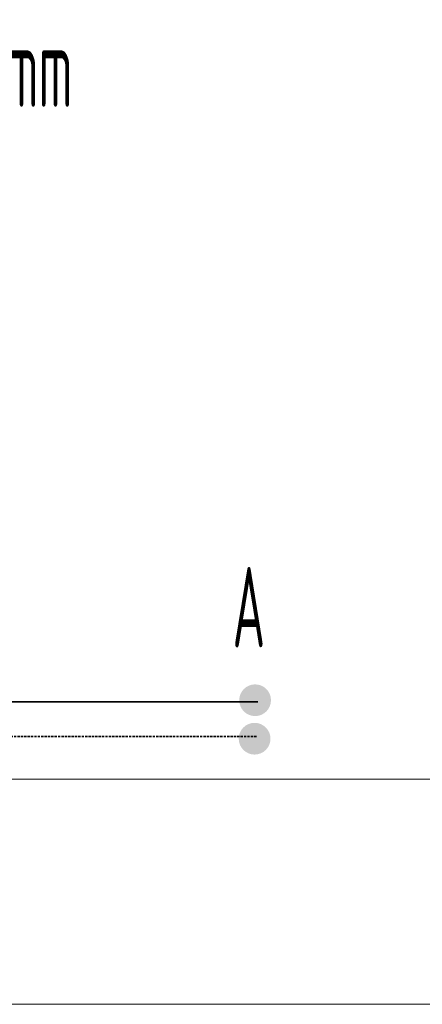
# Model space of a CAD drawing. Header units: millimetres. Extents: x 1279 to 58476, y -6899 to 74987.
# Tile 5 of 157: x 2522 to 3147, y -4179 to -2649. Entities that reach past the tile are written whole.
import ezdxf
from ezdxf.enums import TextEntityAlignment as Align

# ---------------------------------------------------------------- set-up
doc = ezdxf.new("R2010")
doc.units = ezdxf.units.MM
for name, pattern in [('phl_thick', [0]), ('VERDECKT', [9.525, 6.35, -3.175]), ('ČÁRKOVANÁ', [0.75, 0.5, -0.25])]:
    doc.linetypes.add(name, pattern=pattern)
for name, color, linetype, lineweight in [('JS_VYT_POPIS - OBECNĚ', 7, 'Continuous', 5), ('UT_POTRUBI - ZPÁTEČKA', 5, 'ČÁRKOVANÁ', 35), ('UT_SCHÉMA_PŘÍVOD', 10, 'Continuous', 35), ('UT_SCHÉMA_ZPÁTEČKA', 172, 'VERDECKT', 35), ('VZT_50 POPIS - OBECNE', 7, 'Continuous', 5)]:
    doc.layers.add(name, color=color, linetype=linetype, lineweight=lineweight)
doc.styles.add('VZT_POPIS', font='isocp.shx', dxfattribs={"width": 0.6, "height": 125})

msp = doc.modelspace()

# ---------------------------------------------------------------- hatches: boundary and pattern name
at = {"layer": 'UT_SCHÉMA_PŘÍVOD'}
msp.add_hatch(color=256, dxfattribs=at).paths.add_polyline_path([(2862.5, -3706.5, 1), (2911.8, -3706.5, 1)])
at = {"layer": 'UT_SCHÉMA_ZPÁTEČKA', "ltscale": 0.3}
msp.add_hatch(color=256, dxfattribs=at).paths.add_polyline_path([(2911, -3766.3, -1), (2861.7, -3766.3, -1)])

# ---------------------------------------------------------------- linework, layer by layer
at = {"layer": 'UT_POTRUBI - ZPÁTEČKA', "ltscale": 7}
msp.add_line((1798.9, -3762.8), (2890.4, -3762.8), dxfattribs=at)
at = {"layer": 'UT_SCHÉMA_PŘÍVOD'}
msp.add_line((1867.4, -3709.1), (2891.5, -3709.1), dxfattribs=at)
at = {"layer": 'VZT_50 POPIS - OBECNE', "linetype": 'phl_thick'}
for p, q in [((1278.8, -3829), (52959, -3829)), ((1278.8, -4179), (52959, -4179))]:
    msp.add_line(p, q, dxfattribs=at)

# ---------------------------------------------------------------- texts
at = {"layer": 'JS_VYT_POPIS - OBECNĚ', "style": 'VZT_POPIS', "width": 0.5}
msp.add_text('D-OT VK typ 20 - 700*500 mm', height=125, dxfattribs=at).set_placement((2057.8, -2722.3), align=Align.MIDDLE_CENTER)
msp.add_text('A', height=125, dxfattribs=at).set_placement((2902.7, -3561.8), align=Align.MIDDLE_RIGHT)

doc.saveas('drawing.dxf')
